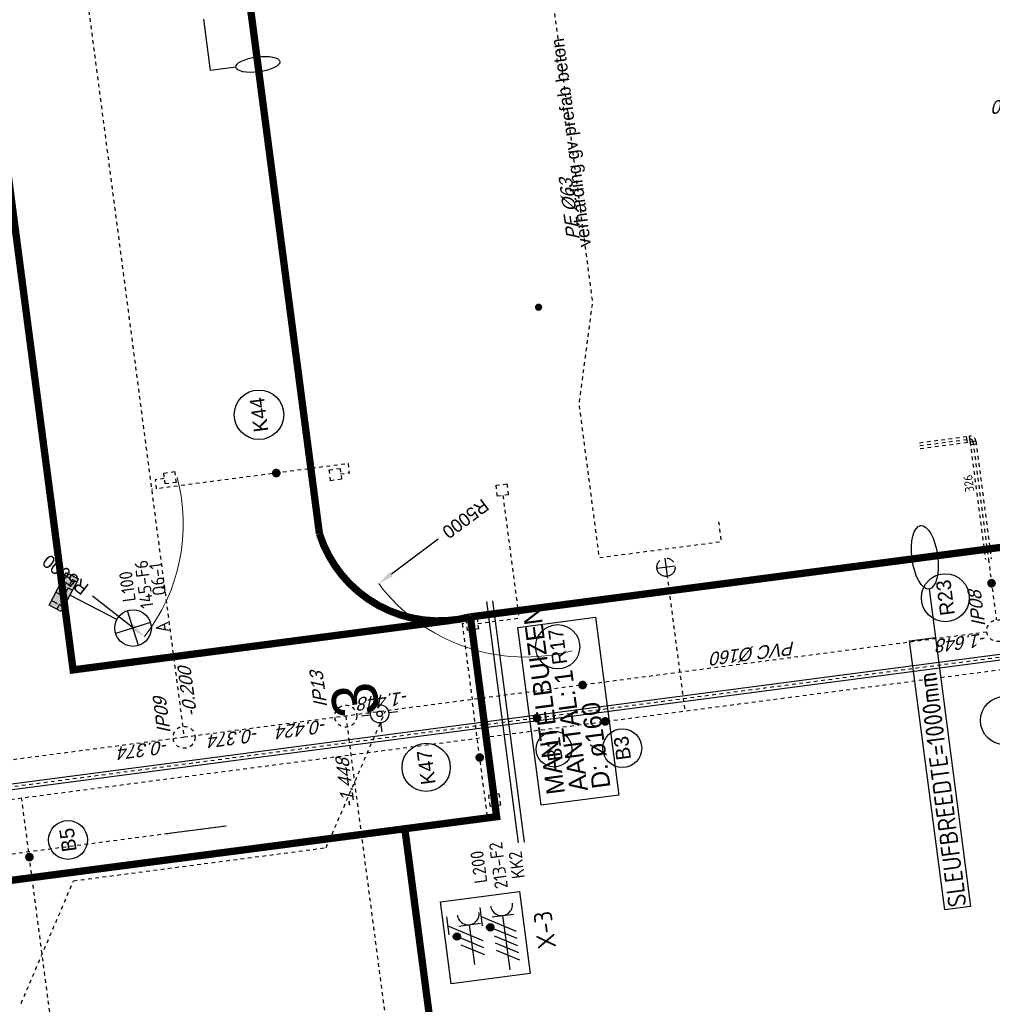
# Model space of a CAD drawing. Header units: metres. Extents: x 118052 to 118564, y 454784 to 455719.
# Tile 147 of 160: x 118465 to 118492, y 455327 to 455354. Entities that reach past the tile are written whole.
import ezdxf
from ezdxf.enums import TextEntityAlignment as Align

# ---------------------------------------------------------------- set-up
doc = ezdxf.new("R2010")
doc.units = ezdxf.units.M
doc.header["$LTSCALE"] = 0.5
doc.header["$PDMODE"] = 3
doc.header["$PDSIZE"] = 0.25
for name, pattern in [('DASHED', [19.049999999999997, 12.7, -6.35]), ('Tauw_HIDDEN2', [5.6, 4, -1.6]), ('Tauw_L_Center2', [6.4990000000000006, 4, -0.833, 0.833, -0.833]), ('Tauw_Stramien', [13, 8, -1.67, 1.66, -1.67])]:
    doc.linetypes.add(name, pattern=pattern)
for name, color, linetype in [('EL6221--', 6, 'Continuous'), ('EL6222--', 6, 'Continuous'), ('EL6312--', 6, 'Continuous'), ('EL_N_A_EB00----REVISIE~-_-----', 1, 'Continuous'), ('GRAAFWERKZAAMHEDEN', 6, 'Continuous'), ('KABELLOOP', 6, 'Continuous'), ('Koningsstal VIEUWPORT', 254, 'Continuous'), ('M01', 6, 'Continuous'), ('ZU_B_-_AL999---LW_bet700-85_gw__18_^200~N_-----', 1, 'Continuous'), ('ZU_B_-_EL999---LR_pvc160_sdr00~H_-----', 1, 'Tauw_L_Center2'), ('ZU_B_-_EL999---LR_pvc160_vbr11~H_-----', 1, 'Tauw_L_Center2'), ('ZU_B_-_EL999---LR_pvc160_vbr11~W_-----', 8, 'Tauw_HIDDEN2'), ('ZU_N_-_AL999---LB_PE-63_sdr00__18_^200~-_-----', 7, 'Continuous'), ('ZU_N_-_AL999---LB_PE-90_sdr00__20_^200~M_-----', 7, 'Continuous'), ('ZU_N_-_AL999---LB_pvc160_zgr00__20_^200~M_-----', 7, 'Continuous'), ('ZU_N_-_AL999---LK_pvc125_sdr34__20_^200~M_-----', 7, 'Continuous'), ('ZU_N_-_AL999---LR_pvc160_sdr34__18_^200~-_-----', 7, 'Continuous'), ('ZU_N_-_AL999---LR_pvc160_sdr34__18_^200~N_-----', 7, 'Continuous'), ('ZU_N_-_AL999---LR_pvc160_sdr34__20_^200~M_-----', 7, 'Continuous'), ('ZU_N_-_AL999---LR_pvc200_sdr34__20_^200~M_-----', 7, 'Continuous'), ('ZU_N_-_AL999---SYM_HWAINSPECTIEPUT__18_^200~-_-----', 7, 'Continuous'), ('ZU_N_-_AV02----_kant verharding gv prefab beton__18_^200~-_-----', 253, 'Continuous'), ('ZU_N_-_DX1AMA--_maatvoering_BGR__18_^200', 7, 'Continuous'), ('ZU_N_-_EL999---LB_PE-63_sdr00~H_-----', 2, 'Tauw_L_Center2'), ('ZU_N_-_EL999---LB_PE-90_sdr00~H_-----', 2, 'Tauw_L_Center2'), ('ZU_N_-_EL999---LB_pvc160_zgr00~H_-----', 2, 'Tauw_L_Center2'), ('ZU_N_-_EL999---LB_pvc160_zgr00~W_-----', 8, 'Continuous'), ('ZU_N_-_EL999---LK_pvc125_sdr34~H_-----', 2, 'Tauw_L_Center2'), ('ZU_N_-_EL999---LR_pvc160_sdr34~H_-----', 2, 'Tauw_L_Center2'), ('ZU_N_-_EL999---SYM_HWAINSPECTIEPUT~-_002--', 2, 'Tauw_L_Center2'), ('ZU_N_-_EL999---SYM_HYDRANT~-_002--', 2, 'Tauw_L_Center2'), ('ZU_N_-_EL999---SYM_STRAATKOLK~-_----c', 7, 'Tauw_L_Center2'), ('ZU_N_-_ML999---LB_PE-90_sdr00__20_^200~M_-----', 7, 'Continuous'), ('ZU_N_-_ML999---LB_pvc160_zgr00__20_^200~M_-----', 7, 'Continuous'), ('ZU_N_-_ML999---LK_pvc125_sdr34__20_^200~M_-----', 7, 'Continuous'), ('ZU_N_-_ML999---LR_pvc160_sdr34__20_^200~M_-----', 7, 'Continuous'), ('ZU_N_-_ML999---LR_pvc200_sdr34__20_^200~M_-----', 7, 'Continuous'), ('ZU_N_L_AV02----_kant verharding gv prefab beton__18_^200~-_-----', 253, 'Continuous'), ('ZU_N_N_MVRHX---ALG_Stramien~-_008--', 8, 'Tauw_Stramien')]:
    doc.layers.add(name, color=color, linetype=linetype)
doc.layers.add('TMP', color=195, linetype='Continuous', plot=False)
doc.styles.add('BURO-018', font='Isocp.shx', dxfattribs={"height": 360})
doc.styles.add('BURO-025', font='Isocp.shx', dxfattribs={"height": 500})
doc.styles.add('civiel', font='civiel.shx')
doc.styles.add('TAUW-ISOCP', font='tcb_isocp.shx')
doc.styles.add('tcb_isocp', font='tcb_isocp.shx')
doc.styles.add('WB025', font='ISO.SHX', dxfattribs={"height": 2.5})
doc.dimstyles.new('tzu18-dot_^200', dxfattribs={"dimscale": 200, "dimtxt": 1.8, "dimasz": 3, "dimexe": 2, "dimexo": 0, "dimgap": 0.5, "dimtad": 1, "dimdec": 0, "dimzin": 0, "dimdsep": 46, "dimtxsty": 'TAUW-ISOCP', "dimblk": 'DOTSMALL', "dimcen": 2, "dimdle": 1.5, "dimclre": 8, "dimadec": 0, "dimazin": 0, "dimtp": 1, "dimtm": 1, "dimtfac": 1, "dimtix": 1, "dimtmove": 1, "dimatfit": 3, "dimldrblk": 'DOTSMALL', "dimfxl": 1, "dimtvp": 0.5, "dimtolj": 1, "dimtzin": 0, "dimlwd": -1, "dimlwe": 5, "dimarcsym": 0})

# ---------------------------------------------------------------- blocks, each defined once
blk = doc.blocks.new('M01')
for points in [[(0, 0.5000000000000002), (0, 1)], [(-1, 0), (-0.5, 0)], [(0.5, 0), (1, 0)], [(0, -0.5000000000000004), (0, -1)]]:
    blk.add_lwpolyline(points)
for radius in [0.5, 0.15]:
    blk.add_circle((0, 0), radius)
blk = doc.blocks.new('*D167')
at = {"layer": 'Defpoints', "color": 0, "transparency": 16777216}
for p in [(-134010.2558080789, 30582.81664287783), (-131566.0837240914, 26220.93369188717)]:
    blk.add_point(p, dxfattribs=at)
at = {"layer": 'ZU_N_-_DX1AMA--_maatvoering_BGR__18_^200', "transparency": 16777216}
blk.add_line((-133017.6638324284, 28811.43154104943), (-133799.0793402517, 30205.9499563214), dxfattribs=at)
at = {"layer": 'ZU_N_-_DX1AMA--_maatvoering_BGR__18_^200', "color": 8, "lineweight": 5, "transparency": 16777216}
blk.add_arc((-131566.0837240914, 26220.93369188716), 5000.000005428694, 119.2639998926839, 187.4163131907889, dxfattribs=at)
at = {"layer": 'ZU_N_-_DX1AMA--_maatvoering_BGR__18_^200', "transparency": 16777216}
blk.add_solid([(-133861.8904546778, 30170.7538783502), (-133736.2682258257, 30241.14603429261), (-134010.2558080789, 30582.81664287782)], dxfattribs=at)
at = {"layer": 'ZU_N_-_DX1AMA--_maatvoering_BGR__18_^200', "transparency": 16777216, "insert": (-132560.9528206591, 27996.38255623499), "char_height": 360, "attachment_point": 5, "rotation": 119.26399989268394, "style": 'civiel'}
blk.add_mtext('\\A1;R5000', dxfattribs=at)
blk = doc.blocks.new('_DotSmall')
at = {"color": 0, "linetype": 'ByBlock', "const_width": 0.5}
blk.add_lwpolyline([(-0.0625, 0, 1), (0.0625, 0, 1)], format="xyb", close=True, dxfattribs=at)
blk = doc.blocks.new('*D168')
at = {"layer": 'Defpoints', "color": 0, "transparency": 16777216}
for p in [(-131047.6118689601, 40628.41416241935), (-134614.3153384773, 37124.32706793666)]:
    blk.add_point(p, dxfattribs=at)
at = {"layer": 'ZU_N_-_DX1AMA--_maatvoering_BGR__18_^200', "transparency": 16777216}
blk.add_line((-133322.1574335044, 38393.80009184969), (-134306.1521587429, 37427.08019286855), dxfattribs=at)
at = {"layer": 'ZU_N_-_DX1AMA--_maatvoering_BGR__18_^200', "color": 8, "lineweight": 5, "transparency": 16777216}
blk.add_arc((-131047.6118689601, 40628.41416241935), 5000.000000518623, 224.492622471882, 277.4163131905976, dxfattribs=at)
at = {"layer": 'ZU_N_-_DX1AMA--_maatvoering_BGR__18_^200', "transparency": 16777216}
blk.add_solid([(-134356.6110128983, 37478.44072282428), (-134255.6933045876, 37375.71966291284), (-134614.3153384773, 37124.32706793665)], dxfattribs=at)
at = {"layer": 'ZU_N_-_DX1AMA--_maatvoering_BGR__18_^200', "transparency": 16777216, "insert": (-132655.6934138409, 39048.5637945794), "char_height": 360, "attachment_point": 5, "rotation": 44.49262247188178, "style": 'civiel'}
blk.add_mtext('\\A1;R5000', dxfattribs=at)
blk = doc.blocks.new('zuhydrt1')
for p, q in [((-0.5, 0), (0.5, 0)), ((0, -0.5), (0, 0.5035136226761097))]:
    blk.add_line(p, q)
at = {"color": 15}
blk.add_line((0, -0.5), (0, -0.5), dxfattribs=at)
blk.add_line((0, -0.5), (0, -0.5), dxfattribs=at)
blk.add_circle((0, 0), 0.5)
blk = doc.blocks.new('E00525')
at = {"linetype": 'ByBlock'}
h = blk.add_hatch(dxfattribs=at)
h.set_pattern_fill('ANGLE', color=0, scale=0.18438609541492, style=0)
h.set_pattern_definition([(360, (-37.67331033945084, -34.01927211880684), (5.551115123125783e-17, 1.287936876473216), [0.9366813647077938, -0.3512555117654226]), (90, (-37.67331033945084, -34.01927211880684), (-1.287936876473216, 1.387778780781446e-16), [0.9366813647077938, -0.3512555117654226])])
edge = h.paths.add_edge_path()
edge.add_line((-2.522521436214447, 2.863310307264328), (2.522521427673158, 2.863310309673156))
edge.add_line((2.522521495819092, 2.863310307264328), (2.522521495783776, 1.000000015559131))
edge.add_line((2.522521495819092, 1.000000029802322), (-2.522521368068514, 1.000000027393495))
edge.add_line((-2.522521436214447, 1), (-2.522521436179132, 2.863310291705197))
h = blk.add_hatch(color=0, dxfattribs=at)
edge = h.paths.add_edge_path()
edge.add_line((-2.522521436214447, 2.863310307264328), (2.522521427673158, 2.863310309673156))
edge.add_line((2.522521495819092, 2.863310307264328), (2.522521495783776, 1.000000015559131))
edge.add_line((2.522521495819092, 1.000000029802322), (-2.522521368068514, 1.000000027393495))
edge.add_line((-2.522521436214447, 1), (-2.522521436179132, 2.863310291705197))
at = {"color": 0, "linetype": 'ByBlock'}
for p, q in [((-1.767766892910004, 14.38605433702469), (1.767767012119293, 10.85052046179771)), ((1.767766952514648, 14.38605433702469), (-1.767766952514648, 10.85052043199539)), ((5.960464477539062e-08, 10.0973382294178), (1.192092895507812e-07, 2.863310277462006))]:
    blk.add_line(p, q, dxfattribs=at)
blk.add_lwpolyline([(-2.522521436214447, 2.863310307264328), (2.522521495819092, 2.863310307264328), (2.522521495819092, 1.000000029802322), (-2.522521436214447, 1)], close=True, dxfattribs=at)
blk.add_circle((0, 12.61828738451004), 2.500000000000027, dxfattribs=at)
at = {"color": 0, "linetype": 'ByBlock', "style": 'BURO-018'}
for tag, p in [('E_GKAST', (5.960464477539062e-08, 20.61828738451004)), ('E_GROEP', (5.960464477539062e-08, 17.61828738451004)), ('E_SGROEP', (4.500000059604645, 17.61828738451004)), ('E_ARMCODE', (0, 12.61828738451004)), ('E_SLET', (4.500000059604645, 11.61828738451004))]:
    blk.add_attdef(tag, text='', height=1.8, dxfattribs=at).set_placement(p, align=Align.MIDDLE)
blk = doc.blocks.new('E00416')
at = {"color": 0, "linetype": 'Continuous'}
for p, q in [((-3, 7.982050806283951), (-2.99999988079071, 5.482050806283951)), ((-2.999999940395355, 6.732050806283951), (1.500000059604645, 4.133974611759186)), ((-1.499999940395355, 6.5), (1.500000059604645, 6.5)), ((1.192092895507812e-07, 1), (5.960464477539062e-08, 6.5)), ((1.500000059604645, 3.133974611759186), (-1.499999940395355, 4.866025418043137)), ((1.500000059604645, 2.133974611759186), (-1.499999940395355, 3.866025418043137))]:
    blk.add_line(p, q, dxfattribs=at)
at = {"color": 0, "linetype": 'Continuous', "const_width": 0.5}
blk.add_lwpolyline([(-1.683012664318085, 5.116025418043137, 1), (-2.183012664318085, 5.116025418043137, 1)], format="xyb", close=True, dxfattribs=at)
at = {"color": 0, "linetype": 'Continuous'}
blk.add_circle((-1.933012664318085, 5.116025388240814), 0.5000000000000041, dxfattribs=at)
blk.add_arc((5.960464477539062e-08, 8), 1.5, 180, 0, dxfattribs=at)
at = {"color": 0, "linetype": 'Continuous', "style": 'BURO-018', "flags": 1}
blk.add_attdef('E_MATCODE', text='', height=1.799999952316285, rotation=262.5836884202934, dxfattribs=at).set_placement((-436086809.6690868, 176092602.9433621), align=Align.MIDDLE)
at = {"color": 0, "linetype": 'Continuous', "style": 'BURO-018'}
for tag, p in [('E_GKAST', (5.960464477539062e-08, 13)), ('E_GROEP', (0, 10.00000002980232)), ('E_SGROEP', (4.500000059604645, 10))]:
    blk.add_attdef(tag, text='', height=1.8, dxfattribs=at).set_placement(p, align=Align.MIDDLE)
at = {"color": 0, "linetype": 'Continuous', "style": 'BURO-018', "flags": 1}
blk.add_attdef('E_VERMCODE', text='', height=1.8, dxfattribs=at).set_placement((13.00000005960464, 10), align=Align.MIDDLE)
blk = doc.blocks.new('111304D')
at = {"color": 0, "linetype": 'Continuous'}
for p, q in [((-3, 9.98205080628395), (-3, 7.482050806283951)), ((-3, 8.73205080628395), (1.500000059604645, 6.133974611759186)), ((-1.499999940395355, 8.5), (1.5, 8.5)), ((5.960464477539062e-08, 1.000000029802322), (5.960464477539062e-08, 8.5)), ((1.5, 5.133974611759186), (-1.499999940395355, 6.866025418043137)), ((1.500000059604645, 4.133974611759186), (-1.5, 5.866025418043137)), ((1.5, 3.133974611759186), (-1.499999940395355, 4.866025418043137)), ((1.500000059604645, 2.133974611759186), (-1.499999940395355, 3.866025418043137))]:
    blk.add_line(p, q, dxfattribs=at)
at = {"color": 0, "linetype": 'Continuous', "const_width": 0.5}
blk.add_lwpolyline([(-1.683012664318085, 7.116025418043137, 1), (-2.183012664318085, 7.116025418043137, 1)], format="xyb", close=True, dxfattribs=at)
at = {"color": 0, "linetype": 'Continuous'}
blk.add_circle((-1.93301260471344, 7.116025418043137), 0.5000000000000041, dxfattribs=at)
blk.add_arc((0, 10.00000002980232), 1.5, 180, 0, dxfattribs=at)
at = {"color": 0, "linetype": 'Continuous', "style": 'BURO-018', "flags": 1}
blk.add_attdef('E_MATCODE', text='', height=1.799999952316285, rotation=262.5836884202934, dxfattribs=at).set_placement((-436086809.6690868, 176092602.9433621), align=Align.MIDDLE)
at = {"color": 0, "linetype": 'Continuous', "style": 'BURO-018'}
for tag, p in [('E_GKAST', (5.960464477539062e-08, 15.5)), ('E_GROEP', (5.960464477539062e-08, 12.50000002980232)), ('E_SGROEP', (4.5, 12.5))]:
    blk.add_attdef(tag, text='', height=1.8, dxfattribs=at).set_placement(p, align=Align.MIDDLE)
at = {"color": 0, "linetype": 'Continuous', "style": 'BURO-018', "flags": 1}
blk.add_attdef('E_VERMCODE', text='', height=1.8, dxfattribs=at).set_placement((13, 12.5), align=Align.MIDDLE)
blk = doc.blocks.new('A$C051E189E')
at = {"layer": 'EL6221--'}
blk.add_lwpolyline([(117099.1448415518, -29810.23840209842), (119362.6992703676, -29810.23752722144), (119362.7001134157, -31991.49561575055), (117099.1456846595, -31991.49649062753)], close=True, dxfattribs=at)
ref = blk.add_blockref('111304D', (117070.6641613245, -31457.95529580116), dxfattribs=dict(at, xscale=200, yscale=200, zscale=200, rotation=270.0000221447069))
ref.add_attrib('E_GROEP', 'KK2', dxfattribs={"layer": '0', "color": 1, "linetype": 'Continuous', "height": 360, "rotation": 2.219811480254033e-05, "style": 'BURO-018'}).set_placement((120092.7336535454, -32009.49956077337), align=Align.MIDDLE)
ref.add_attrib('E_GKAST', 'L200', dxfattribs={"layer": '0', "color": 1, "linetype": 'Continuous', "height": 360, "rotation": 2.219811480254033e-05, "style": 'BURO-018'}).set_placement((120170.6639739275, -30972.88852608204), align=Align.MIDDLE)
ref.add_attrib('E_SGROEP', '213-F2', dxfattribs={"layer": '0', "color": 1, "linetype": 'Continuous', "height": 360, "rotation": 2.219811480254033e-05, "style": 'BURO-018'}).set_placement((120145.5660588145, -31512.24633726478), align=Align.MIDDLE)
at = {"layer": 'EL6222--', "xscale": 200, "yscale": 200, "zscale": 200, "rotation": 270.0000221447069}
blk.add_blockref('E00416', (117338.6650769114, -30521.24832469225), dxfattribs=at)
at = {"layer": 'EL6312--'}
ref = blk.add_blockref('E00525', (129332.4400388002, -20378.42389547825), dxfattribs=dict(at, xscale=200, yscale=200, zscale=200, rotation=145.0000221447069))
ref.add_attrib('E_SGROEP', 'Q6-1', dxfattribs={"layer": '0', "color": 1, "linetype": 'ByBlock', "height": 359.9999999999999, "rotation": 2.219811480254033e-05, "style": 'BURO-018'}).set_placement((129119.0622708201, -23282.00508236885), align=Align.MIDDLE)
ref.add_attrib('E_GKAST', 'L100', dxfattribs={"layer": '0', "color": 1, "linetype": 'ByBlock', "height": 359.9999999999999, "rotation": 2.219811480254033e-05, "style": 'BURO-018'}).set_placement((129032.4462990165, -22437.79189372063), align=Align.MIDDLE)
ref.add_attrib('E_GROEP', '145-F6', dxfattribs={"layer": '0', "color": 1, "linetype": 'ByBlock', "height": 359.9999999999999, "rotation": 2.219811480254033e-05, "style": 'BURO-018'}).set_placement((129033.6841857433, -22897.52461981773), align=Align.MIDDLE)
ref.add_attrib('E_SLET', 'A', dxfattribs={"layer": '0', "color": 1, "linetype": 'ByBlock', "height": 359.9999999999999, "rotation": 2.219811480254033e-05, "style": 'BURO-018'}).set_placement((127805.480897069, -23237.77453166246), align=Align.MIDDLE)
at = {"layer": 'EL6221--', "color": 2, "style": 'BURO-025'}
blk.add_text('X-3', height=499.9999999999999, dxfattribs=at).set_placement((117719.0554062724, -32788.75842860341))
blk = doc.blocks.new('A$C6DFC50BF')
at = {"layer": 'GRAAFWERKZAAMHEDEN'}
for p, q in [((142738.3322910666, -27227.53107482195), (142738.3322911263, -26534.63042920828)), ((142738.3322911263, -26534.63042920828), (144159.2044053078, -26534.63042920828)), ((124081.8434063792, -32884.00174349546), (124081.8434063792, -32045.8958504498)), ((120682.3310911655, -32140.37183597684), (127349.6457937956, -32140.37183597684)), ((120682.3310912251, -32300.37183600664), (127349.2272441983, -32300.37183594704)), ((126111.8563140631, -44176.59969526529), (124776.0992959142, -44176.59969511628))]:
    blk.add_line(p, q, dxfattribs=at)
for points in [[(121628.4110959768, -32884.00174349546), (126535.2757167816, -32884.00174349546), (126535.275716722, -35025.65748494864), (121628.4110959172, -35025.65748494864)], [(117352.917367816, -43462.90861603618), (124776.0992958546, -43462.90861603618), (124776.0992958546, -44176.59969511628), (117352.9173678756, -44176.59969511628)]]:
    blk.add_lwpolyline(points, close=True, dxfattribs=at)
for centre, major_axis, ratio in [((142738.3322907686, -27836.85042148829), (3.461598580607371e-07, 609.3193466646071), 0.3371570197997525), ((126989.2584323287, -44176.59969526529), (877.4021182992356, 7.915074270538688e-09), 0.3998071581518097)]:
    blk.add_ellipse(centre, major_axis=major_axis, ratio=ratio, dxfattribs=at)
at = {"layer": 'KABELLOOP', "linetype": 'DASHED', "const_width": 200}
for points in [[(121473.4304327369, 15163.13481581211), (121473.4304327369, 15163.13481581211), (121473.4485213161, -31636.86518511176), (126989.2535856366, -31636.86263418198)], [(121473.4475425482, -29104.60709685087), (75382.6683382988, -29104.62439984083), (75382.6683382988, -11142.43978345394), (74473.44061136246, -11142.44013485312)], [(126964.0768994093, -31119.36495116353), (126964.0768994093, -20670.67730230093), (185152.8453190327, -20670.67730230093), (185205.1648065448, -27210.41196081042)], [(149803.6456149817, -27836.85042148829), (129785.0804622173, -27836.85042148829)], [(126989.2535856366, -31636.86263418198), (126989.2600790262, -48436.86263489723)]]:
    blk.add_lwpolyline(points, dxfattribs=at)
blk.add_lwpolyline([(129785.0804622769, -27836.85042148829, 0.3985667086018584), (126989.2535856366, -31636.86263418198)], format="xyb", dxfattribs=at)
at = {"layer": 'GRAAFWERKZAAMHEDEN', "color": 2}
for s, p in [('MANTELBUIZEN', (121867.6133514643, -33575.79875332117)), ('AANTAL: 1', (121867.6133514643, -34208.88472223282)), ('D: ø160', (121867.6133514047, -34831.24291372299))]:
    blk.add_text(s, height=500, rotation=359.9837082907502, dxfattribs=at).set_placement(p)
at = {"layer": 'GRAAFWERKZAAMHEDEN', "color": 2, "style": 'BURO-025'}
blk.add_text('SLEUFBREEDTE=1000mm', height=500, rotation=359.9837082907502, dxfattribs=at).set_placement((117386.9507163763, -44072.56415948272))
blk = doc.blocks.new('Leidingen')
at = {"layer": 'TMP'}
blk.add_line((-140047.6135554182, 35584.77515404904), (-140047.6135554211, 37232.58981296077), dxfattribs=at)
at = {"layer": 'ZU_B_-_EL999---LR_pvc160_vbr11~H_-----'}
blk.add_lwpolyline([(-132191.9605825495, 15409.20597413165), (-132191.8304447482, 14038.62685331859, -0.4142135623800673), (-132273.8226584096, 13956.61906771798), (-135516.8226439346, 13956.31114197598)], format="xyb", dxfattribs=at)
at = {"layer": 'ZU_B_-_EL999---LR_pvc160_vbr11~W_-----', "linetype": 'Continuous'}
for p, q in [((-132353.8150621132, 13876.61147198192), (-132353.8302541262, 14036.61147128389)), ((-132273.8150623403, 13876.61906805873), (-132273.8302546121, 14036.61906733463)), ((-132111.8380411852, 14118.6344490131), (-132271.8380404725, 14118.61925682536)), ((-132111.8304452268, 14038.6344493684), (-132271.8304443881, 14038.61925722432))]:
    blk.add_line(p, q, dxfattribs=at)
at = {"layer": 'ZU_B_-_EL999---LR_pvc160_vbr11~W_-----'}
for points in [[(-132271.960582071, 15409.19837808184), (-132271.8304443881, 14038.61925722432, -0.4142135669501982), (-132273.8302546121, 14036.61906733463), (-135516.8302398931, 14036.31114162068)], [(-132111.960582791, 15409.21357027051), (-132111.8304452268, 14038.6344493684, -0.414213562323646), (-132273.8150623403, 13876.61906805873), (-135516.8150477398, 13876.31114230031)]]:
    blk.add_lwpolyline(points, format="xyb", dxfattribs=at)
at = {"layer": 'ZU_N_-_EL999---LB_PE-63_sdr00~H_-----', "flags": 128}
blk.add_lwpolyline([(-114553.7747402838, 23784.79995855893), (-127057.8684405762, 23784.79995855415, -0.06554346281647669), (-127202.8071058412, 23803.88149588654), (-129847.2587290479, 24512.46017274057), (-134088.5580338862, 24512.46017276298), (-134088.5580352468, 21133.32594400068), (-133545.9674451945, 21133.32594397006)], format="xyb", dxfattribs=at)
at = {"layer": 'ZU_N_-_EL999---LB_PE-90_sdr00~H_-----'}
blk.add_lwpolyline([(-151486.4222910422, 79454.40512148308), (-148523.6151047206, 78593.34901531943), (-138720.9009695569, 68792.49625207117, -0.1989370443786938), (-138556.8431667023, 68396.47885783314), (-138556.8431668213, 7068.149949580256)], format="xyb", dxfattribs=at)
for points in [[(-145183.7091574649, 41621.00673957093), (-144662.5808336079, 41030.73698269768), (-138556.8431668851, 41030.73698281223)], [(-134589.9989454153, 22731.03274036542), (-138556.8431668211, 22731.03274037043)]]:
    blk.add_lwpolyline(points, dxfattribs=at)
at = {"layer": 'ZU_N_-_EL999---LB_pvc160_zgr00~H_-----'}
blk.add_lwpolyline([(-188326.2700439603, 427.957952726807), (-188330.8804364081, 4822.314607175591, -0.4142135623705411), (-187771.4682751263, 5382.90182949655), (-138780.4791304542, 5434.301320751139, 0.41393410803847), (-138221.066663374, 5994.354185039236), (-138227.0047912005, 68533.40245254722, 0.1989123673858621), (-138391.0625915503, 68929.3666744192), (-148707.2103914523, 79243.55560852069, 0.1983621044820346), (-149102.0199607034, 79407.53706885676), (-169703.4762981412, 79449.20462299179, 0.1233219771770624), (-169967.5599969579, 79383.63142942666), (-194911.9009768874, 66117.44867484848)], format="xyb", dxfattribs=at)
at = {"layer": 'ZU_N_-_EL999---LB_pvc160_zgr00~W_-----'}
for points in [[(-188246.2700878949, 428.0418856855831), (-188250.8804804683, 4822.398540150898, -0.4142135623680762), (-187771.3843423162, 5302.901873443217), (-138780.3951975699, 5354.301364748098, 0.4139341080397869), (-138141.0666637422, 5994.361781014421), (-138147.0047915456, 68533.41004863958, 0.1989123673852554), (-138334.4994206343, 68985.94058791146), (-148650.6472204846, 79300.1295220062, 0.1983621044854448), (-149101.8581567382, 79487.53690519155), (-169703.3144941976, 79529.20445938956, 0.1233219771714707), (-170005.1244357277, 79454.26366661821), (-194949.4654155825, 66188.08091215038)], [(-188406.2699999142, 427.8740198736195), (-188410.8803924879, 4822.230674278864, -0.4142135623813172), (-187771.5522081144, 5462.901785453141), (-138780.5630632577, 5514.3012766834, 0.4139341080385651), (-138301.0666630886, 5994.34658883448), (-138307.0047908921, 68533.3948564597, 0.1989123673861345), (-138447.625762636, 68872.79276100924), (-148763.7735624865, 79186.98169504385, 0.1983621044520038), (-149102.1817647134, 79327.53723246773), (-169703.6381021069, 79369.204786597, 0.1233219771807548), (-169929.995558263, 79312.99919212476), (-194874.3365381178, 66046.81643765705)]]:
    blk.add_lwpolyline(points, format="xyb", dxfattribs=at)
at = {"layer": 'ZU_N_-_EL999---LK_pvc125_sdr34~H_-----'}
for p in [(-135445.6077772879, 28037.64234328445), (-132060.9434112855, 26900.20002471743)]:
    blk.add_line(p, (-135445.60777729, 26900.2000246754), dxfattribs=at)
at = {"layer": 'ZU_N_-_EL999---LK_pvc125_sdr34~H_-----', "flags": 128}
for points in [[(-130397.6118584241, 36028.41438828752), (-130397.6118583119, 36278.41438825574), (-130647.6118583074, 36278.4143882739), (-130647.6118583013, 36408.75381259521)], [(-130897.6118582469, 31228.41438791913), (-130897.611858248, 30978.41438799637), (-130647.6118583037, 30978.41438804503), (-130647.6118583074, 36278.4143882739)]]:
    blk.add_lwpolyline(points, dxfattribs=at)
at = {"layer": 'ZU_N_-_EL999---LK_pvc125_sdr34~H_-----'}
for points in [[(-140447.6118583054, 28209.96029941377), (-140697.6118583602, 28209.96029943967), (-140697.6118582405, 28459.96029940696), (-137489.4547122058, 28460.25986401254)], [(-135647.6118581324, 28209.96029901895), (-135397.611858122, 28209.96029899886), (-135397.6118581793, 28459.96029904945), (-137489.4547122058, 28460.25986401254)]]:
    blk.add_lwpolyline(points, dxfattribs=at)
at = {"layer": 'ZU_N_-_EL999---LR_pvc160_sdr34~H_-----'}
for points in [[(-137489.5869364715, 36408.75381253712), (-137489.5869365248, 63260.25985178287)], [(-144129.6168338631, 41775.38484311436), (-140989.5869365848, 39917.97097917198), (-140989.5869365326, 32947.1146504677)], [(-86770.07941525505, 36408.75415128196), (-137489.5869364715, 36408.75381253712)], [(-137489.5869364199, 14256.31114197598), (-137489.5869364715, 36408.75381253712)], [(-140989.5869365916, 32947.11465047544), (-137489.5869363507, 30847.11465052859)], [(-137489.5869363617, 31947.11465049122), (-188547.2734174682, 31947.11465048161)], [(-135516.8226439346, 13956.31114197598), (-137189.5869364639, 13956.31114197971)]]:
    blk.add_lwpolyline(points, dxfattribs=at)
at = {"layer": 'ZU_N_-_EL999---SYM_HWAINSPECTIEPUT~-_002--', "lineweight": -3}
for centre in [(-137489.5869364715, 36408.75381253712), (-137489.5869363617, 31947.11465049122), (-137489.586936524, 13956.31114196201)]:
    blk.add_circle(centre, 299.9999999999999, dxfattribs=at)
at = {"layer": 'ZU_N_-_EL999---SYM_STRAATKOLK~-_----c', "lineweight": -3}
for points in [[(-130247.6118583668, 35720.16780450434), (-130547.6118583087, 35720.16780447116), (-130547.6118584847, 36020.16780464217), (-130247.6118581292, 36020.1678046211)], [(-130747.6128731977, 31220.1678043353), (-131047.6128731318, 31220.16780436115), (-131047.6128733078, 31520.16780453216), (-130747.612873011, 31520.16780457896)], [(-140447.5564315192, 28059.96029937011), (-140147.5564315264, 28059.96029927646), (-140147.5564314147, 28359.96029934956), (-140447.5564317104, 28359.96029948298)], [(-135295.6077772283, 28037.64234328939), (-135595.6077772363, 28037.64234332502), (-135595.6077773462, 28337.64234342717), (-135295.6077772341, 28337.64234349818)], [(-131760.9434111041, 26750.20002464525), (-132060.9434111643, 26750.20002462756), (-132060.9434112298, 27050.20002472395), (-131760.9434110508, 27050.2000248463)]]:
    blk.add_lwpolyline(points, close=True, dxfattribs=at)
at = {"layer": 'ZU_N_-_ML999---LB_PE-90_sdr00__20_^200~M_-----', "flags": 128}
for points in [[(-140189.7048649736, 41030.73698283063, 0, 0, 0), (-140223.6782290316, 41145.82742780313, 0, 91.82399999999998, 0), (-140221.0894587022, 41137.05753590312, 91.82399999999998, 169.728, 0), (-140213.7308279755, 41112.12894547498, 169.728, 221.712, 0), (-140202.7030739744, 41074.77058711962, 221.712, 240, 0), (-140189.7048649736, 41030.73698283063, 240, 221.712, 0), (-140176.7066558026, 40986.7033785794, 221.712, 169.728, 0), (-140165.6789018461, 40949.3450201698, 169.728, 91.82399999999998, 0), (-140158.320271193, 40924.41642981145, 91.82399999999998, 0, 0), (-140155.7315008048, 40915.64653784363, 0, 0, 0), (-140189.7048649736, 41030.73698283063, 0, 0, 0), (-140012.9745795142, 40432.03362487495, 0, 0, 0)], [(-138556.8431670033, 24928.96369215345, 0, 0, 0), (-138448.1787615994, 24979.87584234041, 0, 91.82399999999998, 0), (-138456.4589892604, 24975.99633649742, 91.82399999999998, 169.728, 0), (-138479.9956994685, 24964.96876474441, 169.728, 221.712, 0), (-138515.2681654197, 24948.44268074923, 221.712, 240, 0), (-138556.8431670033, 24928.96369215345, 240, 221.712, 0), (-138598.4181684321, 24909.4847034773, 221.712, 169.728, 0), (-138633.6906342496, 24892.9586195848, 169.728, 91.82399999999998, 0), (-138657.2273443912, 24881.93104782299, 91.82399999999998, 0, 0), (-138665.5075722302, 24878.05154188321, 0, 0, 0), (-138556.8431670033, 24928.96369215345, 0, 0, 0), (-138862.9246653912, 24785.55640819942, 0, 0, 0)]]:
    blk.add_lwpolyline(points, format="xyseb", dxfattribs=at)
at = {"layer": 'ZU_N_-_ML999---LB_PE-90_sdr00__20_^200~M_-----'}
for centre in [(-139862.4719009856, 39922.1806664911), (-139344.3101398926, 24560.01457116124)]:
    blk.add_circle(centre, 531.6023847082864, dxfattribs=at)
at = {"layer": 'ZU_N_-_ML999---LB_pvc160_zgr00__20_^200~M_-----', "flags": 128}
blk.add_lwpolyline([(-138223.0392355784, 26769.04866631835, 0, 0, 0), (-138111.3044369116, 26812.81320367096, 0, 91.82399999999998, 0), (-138119.8186284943, 26809.47834586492, 91.82399999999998, 169.728, 0), (-138144.0203859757, 26799.99894716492, 169.728, 221.712, 0), (-138180.2895017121, 26785.79297829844, 221.712, 240, 0), (-138223.0392355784, 26769.04866631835, 240, 221.712, 0), (-138265.7889696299, 26752.30435430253, 221.712, 169.728, 0), (-138302.0580853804, 26738.09838555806, 169.728, 91.82399999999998, 0), (-138326.2598428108, 26728.61898673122, 91.82399999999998, 0, 0), (-138334.7740344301, 26725.28412899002, 0, 0, 0), (-138223.0392355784, 26769.04866631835, 0, 0, 0), (-138671.2205055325, 26593.50401843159, 0, 0, 0)], format="xyseb", dxfattribs=at)
at = {"layer": 'ZU_N_-_ML999---LB_pvc160_zgr00__20_^200~M_-----'}
blk.add_circle((-139126.6072994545, 26415.13709468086), 489.0724809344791, dxfattribs=at)
at = {"layer": 'ZU_N_-_ML999---LK_pvc125_sdr34__20_^200~M_-----', "flags": 128}
for points in [[(-130647.6118584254, 32967.36828257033, 0, 0, 0), (-130766.1102589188, 32948.44398467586, 0, 91.82399999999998, 0), (-130757.0806808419, 32949.88601615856, 91.82399999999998, 169.728, 0), (-130731.4139272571, 32953.98501906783, 169.728, 221.712, 0), (-130692.9493465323, 32960.12784619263, 221.712, 240, 0), (-130647.6118584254, 32967.36828257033, 240, 221.712, 0), (-130602.2743703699, 32974.60871901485, 221.712, 169.728, 0), (-130563.8097895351, 32980.75154600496, 169.728, 91.82399999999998, 0), (-130538.14303595, 32984.8505489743, 91.82399999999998, 0, 0), (-130529.1134577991, 32986.29258044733, 0, 0, 0), (-130647.6118584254, 32967.36828257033, 0, 0, 0), (-129673.5943616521, 33122.9197261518, 0, 0, 0)], [(-139089.530506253, 28460.11045544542, 0, 0, 0), (-139083.2956093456, 28340.27253968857, 0, 91.82399999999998, 0), (-139083.7707084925, 28349.40418889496, 91.82399999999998, 169.728, 0), (-139085.1211872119, 28375.3610813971, 169.728, 221.712, 0), (-139087.1450347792, 28414.26046891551, 221.712, 240, 0), (-139089.530506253, 28460.11045544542, 240, 221.712, 0), (-139091.9159778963, 28505.96044205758, 221.712, 169.728, 0), (-139093.9398253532, 28544.85982950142, 169.728, 91.82399999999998, 0), (-139095.2903040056, 28570.81672205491, 91.82399999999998, 0, 0), (-139095.7654031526, 28579.9483712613, 0, 0, 0), (-139089.530506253, 28460.11045544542, 0, 0, 0), (-139132.6771870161, 29289.41178727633, 0, 0, 0)]]:
    blk.add_lwpolyline(points, format="xyseb", dxfattribs=at)
at = {"layer": 'ZU_N_-_ML999---LK_pvc125_sdr34__20_^200~M_-----'}
for centre, radius in [((-129004.2110167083, 33229.82083000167), 677.8657008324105), ((-139166.9455497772, 29948.06729388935), 659.5463570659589), ((-139954.0040062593, 14091.62972573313), 659.5463570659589)]:
    blk.add_circle(centre, radius, dxfattribs=at)
at = {"layer": 'ZU_N_-_ML999---LR_pvc160_sdr34__20_^200~M_-----', "flags": 128}
blk.add_lwpolyline([(-136180.6510737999, 13956.31114199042, 0, 0, 0), (-136159.8880470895, 13838.12105475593, 0, 91.82399999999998, 0), (-136161.4701897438, 13847.12713938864, 91.82399999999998, 169.728, 0), (-136165.9674613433, 13872.72711231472, 169.728, 221.712, 0), (-136172.707139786, 13911.09161465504, 221.712, 240, 0), (-136180.6510737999, 13956.31114199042, 240, 221.712, 0), (-136188.5950078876, 14001.53066933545, 221.712, 169.728, 0), (-136195.3346863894, 14039.89517168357, 169.728, 91.82399999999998, 0), (-136199.8319580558, 14065.4951445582, 91.82399999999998, 0, 0), (-136201.4141005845, 14074.50122917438, 0, 0, 0), (-136180.6510737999, 13956.31114199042, 0, 0, 0), (-136296.4384546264, 14615.41160864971, 0, 0, 0)], format="xyseb", dxfattribs=at)
at = {"layer": 'ZU_N_-_ML999---LR_pvc160_sdr34__20_^200~M_-----'}
blk.add_circle((-136409.943187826, 15261.51848282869), 656.0010802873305, dxfattribs=at)
at = {"layer": 'ZU_N_-_ML999---LR_pvc200_sdr34__20_^200~M_-----', "flags": 128}
blk.add_lwpolyline([(-137489.5869364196, 25411.64276648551, 0, 0, 0), (-137597.8409750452, 25359.86378284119, 0, 91.82399999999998, 0), (-137589.5920172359, 25363.80934136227, 91.82399999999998, 169.728, 0), (-137566.1441925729, 25375.02466925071, 169.728, 221.712, 0), (-137531.0049315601, 25391.83212738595, 221.712, 240, 0), (-137489.5869364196, 25411.64276648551, 240, 221.712, 0), (-137448.1689413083, 25431.45340564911, 221.712, 169.728, 0), (-137413.0296805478, 25448.26086363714, 169.728, 91.82399999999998, 0), (-137389.5818556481, 25459.47619155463, 91.82399999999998, 0, 0), (-137381.3328979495, 25463.4217500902, 0, 0, 0), (-137489.5869364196, 25411.64276648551, 0, 0, 0), (-136905.9171421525, 25690.81783599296, 0, 0, 0)], format="xyseb", dxfattribs=at)
at = {"layer": 'ZU_N_-_ML999---LR_pvc200_sdr34__20_^200~M_-----'}
blk.add_circle((-136360.4000703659, 25951.74407877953), 604.7076812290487, dxfattribs=at)
at = {"layer": 'ZU_N_L_AV02----_kant verharding gv prefab beton__18_^200~-_-----', "flags": 128}
blk.add_lwpolyline([(-127080.8140485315, 25261.23025843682, 0, 0, 0), (-127118.9441234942, 25353.67536315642, 0, 76.51999999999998, 0), (-127116.0386117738, 25346.63104618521, 76.51999999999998, 141.44, 0), (-127107.779637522, 25326.60743647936, 141.44, 184.76, 0), (-127095.4026151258, 25296.59975554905, 184.76, 200, 0), (-127080.8140485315, 25261.23025843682, 200, 184.76, 0), (-127066.2254818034, 25225.86076142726, 184.76, 141.44, 0), (-127053.8484593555, 25195.8530804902, 141.44, 76.51999999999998, 0), (-127045.5894851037, 25175.82947078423, 76.51999999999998, 0, 0), (-127042.6839733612, 25168.78515381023, 0, 0, 0), (-127080.8140485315, 25261.23025843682, 0, 0, 0), (-126478.6664706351, 23801.34339048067, 0, 0, 0), (-126099.5326493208, 23801.34339050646, 0, 0, 0)], format="xyseb", dxfattribs=at)
at = {"layer": 'ZU_N_N_MVRHX---ALG_Stramien~-_008--'}
blk.add_line((-140047.66898226, 35584.77515408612), (-140047.6689311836, 45235.84489385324), dxfattribs=at)
at = {"layer": 'EL_N_A_EB00----REVISIE~-_-----'}
for name in ['A$C051E189E', 'A$C6DFC50BF']:
    blk.add_blockref(name, (-262229.9305388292, 59850.06411849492), dxfattribs=at)
at = {"layer": 'M01'}
ref = blk.add_blockref('M01', (-137548.9381105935, 31018.35411947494), dxfattribs=dict(at, xscale=499.999999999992, yscale=499.999999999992, zscale=499.999999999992, rotation=0.2803370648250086))
ref.add_attrib('TAG', '3', (-137548.9381105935, 31018.35411947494), dxfattribs={"layer": '0', "color": 81, "height": 1250, "rotation": 0.280337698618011})
at = {"layer": 'ZU_N_-_EL999---SYM_HYDRANT~-_002--', "xscale": 499.9999999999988, "yscale": 499.9999999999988, "zscale": 499.9999999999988, "rotation": 89.99999999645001}
blk.add_blockref('zuhydrt1', (-134589.9989454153, 22731.03274036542), dxfattribs=at)
at = {"layer": 'ZU_B_-_AL999---LW_bet700-85_gw__18_^200~N_-----', "style": 'tcb_isocp', "oblique": 20.00023775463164}
blk.add_text('bob. -1.700', height=359.9999999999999, rotation=90.00544024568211, dxfattribs=at).set_placement((-123095.1143393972, 9750.199677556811))
at = {"layer": 'ZU_B_-_EL999---LR_pvc160_sdr00~H_-----', "style": 'WB025'}
blk.add_text('326', height=250, rotation=0.005440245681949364, dxfattribs=at).set_placement((-133629.2641410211, 14094.30269550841))
at = {"layer": 'ZU_N_-_AL999---LB_PE-63_sdr00__18_^200~-_-----', "style": 'TAUW-ISOCP', "oblique": 20.00023775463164}
blk.add_text('PE %%12963', height=359.9999999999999, dxfattribs=at).set_placement((-125385.869021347, 23897.13665500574))
at = {"layer": 'ZU_N_-_AL999---LB_PE-90_sdr00__20_^200~M_-----', "style": 'TAUW-ISOCP'}
for s, p in [('B5', (-139862.4719009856, 39922.1806664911)), ('B3', (-139344.3101398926, 24560.01457116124))]:
    blk.add_text(s, height=399.9999999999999, dxfattribs=at).set_placement(p, align=Align.MIDDLE)
at = {"layer": 'ZU_N_-_AL999---LB_pvc160_zgr00__20_^200~M_-----', "style": 'tcb_isocp'}
blk.add_text('B1', height=399.9999999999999, dxfattribs=at).set_placement((-139126.6072994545, 26415.13709468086), align=Align.MIDDLE)
at = {"layer": 'ZU_N_-_AL999---LK_pvc125_sdr34__20_^200~M_-----', "style": 'tcb_isocp'}
for s, p in [('K44', (-129004.2110167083, 33229.82083000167)), ('K47', (-139166.9455497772, 29948.06729388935))]:
    blk.add_text(s, height=399.9999999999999, dxfattribs=at).set_placement(p, align=Align.MIDDLE)
at = {"layer": 'ZU_N_-_AL999---LR_pvc160_sdr34__18_^200~-_-----', "style": 'tcb_isocp', "oblique": 20.00023775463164}
blk.add_text('PVC %%129160', height=359.9999999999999, rotation=90, dxfattribs=at).set_placement((-137057.5012913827, 19504.6519980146))
at = {"layer": 'ZU_N_-_AL999---LR_pvc160_sdr34__18_^200~N_-----', "style": 'tcb_isocp', "oblique": 20.00023775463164}
for s, p in [('-0.374', (-137509.1738309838, 36858.87711111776)), ('-0.374', (-137509.1738309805, 34364.18045683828)), ('-0.424', (-137509.1738309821, 32488.60643394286)), ('-1.448', (-137030.9504729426, 30173.20736216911)), ('-1.648', (-137509.173831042, 14274.86942049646))]:
    blk.add_text(s, height=359.9999999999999, rotation=90, dxfattribs=at).set_placement(p)
for s, p in [('-0.200', (-136963.3768873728, 35980.62230921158)), ('-1.448', (-139995.3458446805, 32021.80830623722))]:
    blk.add_text(s, height=359.9999999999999, dxfattribs=at).set_placement(p)
at = {"layer": 'ZU_N_-_AL999---LR_pvc160_sdr34__20_^200~M_-----', "style": 'tcb_isocp'}
blk.add_text('R23', height=399.9999999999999, dxfattribs=at).set_placement((-136409.943187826, 15261.51848282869), align=Align.MIDDLE)
at = {"layer": 'ZU_N_-_AL999---LR_pvc200_sdr34__20_^200~M_-----', "style": 'tcb_isocp'}
blk.add_text('R17', height=399.9999999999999, dxfattribs=at).set_placement((-136360.4000703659, 25951.74407877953), align=Align.MIDDLE)
at = {"layer": 'ZU_N_-_AL999---SYM_HWAINSPECTIEPUT__18_^200~-_-----', "style": 'tcb_isocp', "oblique": 20.00023775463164}
for s, p in [('IP09', (-137321.6710100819, 36759.2877479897)), ('IP13', (-137174.5819900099, 32415.00418774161)), ('IP08', (-137321.6710100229, 14275.62290709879))]:
    blk.add_text(s, height=359.9999999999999, rotation=359.9836860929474, dxfattribs=at).set_placement(p)
at = {"layer": 'ZU_N_-_AV02----_kant verharding gv prefab beton__18_^200~-_-----', "style": 'TAUW-ISOCP'}
blk.add_text(' verharding gv prefab beton', height=359.9999999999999, dxfattribs=at).set_placement((-125739.5326493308, 23621.34339044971))
at = {"layer": 'ZU_N_-_DX1AMA--_maatvoering_BGR__18_^200'}
for center, mpoint, picture, middle in [((-131047.6118689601, 40628.41416241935), (-134614.3153384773, 37124.32706793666), '*D168', (-132655.6934138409, 39048.5637945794)), ((-131566.0837240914, 26220.93369188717), (-134010.2558080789, 30582.81664287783), '*D167', (-132560.9528206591, 27996.38255623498))]:
    dim = blk.add_radius_dim(center=center, mpoint=mpoint, dimstyle='tzu18-dot_^200', override={"dimasz": 2.16, "dimexe": 0, "dimgap": 0.6, "dimtad": 0, "dimtxsty": 'civiel', "dimcen": 0.1, "dimdle": 0, "dimclrd": 256, "dimclrt": 256, "dimadec": 2, "dimtm": 0, "dimtofl": 0, "dimtmove": 0, "dimtvp": 0}, dxfattribs=at)
    dim.commit()
    dim.dimension.update_dxf_attribs({"geometry": picture, "text_midpoint": middle, "dimtype": 164})

msp = doc.modelspace()

# ---------------------------------------------------------------- block references
at = {"layer": 'Koningsstal VIEUWPORT', "color": 6, "xscale": 0.0009975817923, "yscale": 0.0009975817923, "zscale": 0.0009975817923, "rotation": 97.46987594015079}
msp.add_blockref('Leidingen', (118487.8519961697, 455474.6886337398), dxfattribs=at)

doc.saveas('drawing.dxf')
